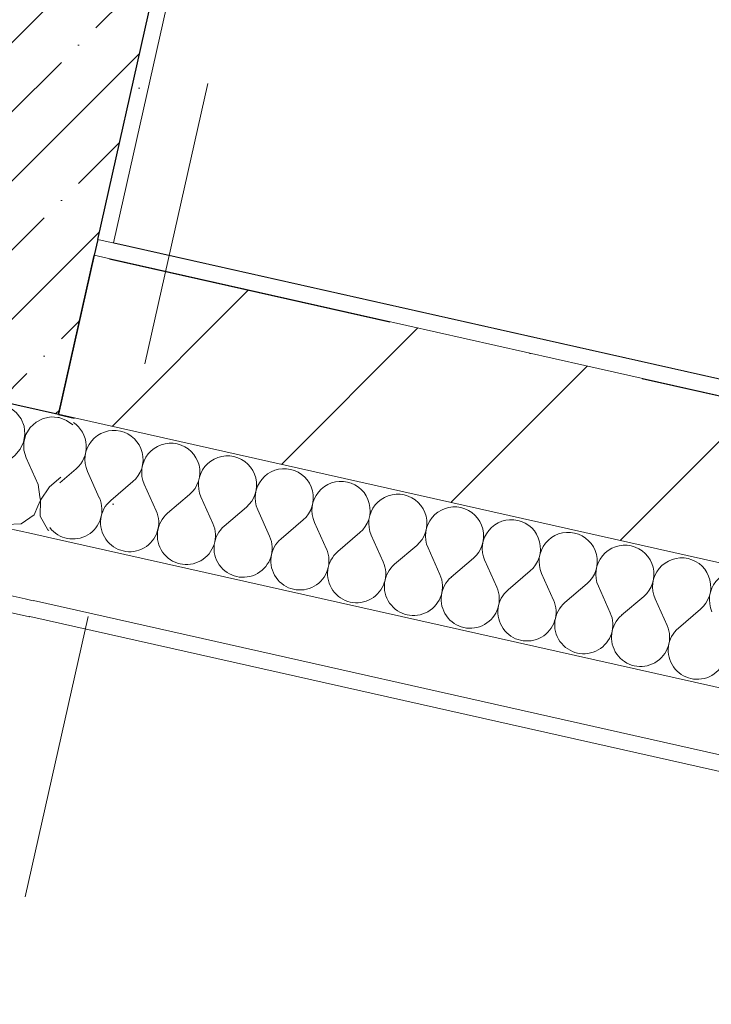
# Model space of a CAD drawing. Header units: millimetres. Extents: x -6990773 to -6682839, y 6117771 to 6220266.
# Tile 123 of 154: x -6918932 to -6918083, y 6127118 to 6128326. Entities that reach past the tile are written whole.
import ezdxf
from ezdxf.enums import TextEntityAlignment as Align

# ---------------------------------------------------------------- set-up
doc = ezdxf.new("R2010")
doc.units = ezdxf.units.MM
doc.header["$MEASUREMENT"] = 0
doc.linetypes.add('Штрихпунктирная', pattern=[670.277762, 352.777767, -176.388884, 0, -141.111112])
for name, color, linetype in [('S - МОП.АР', 7, 'Continuous'), ('АР-Стены_внутренние_пилоны.АР', 7, 'Continuous'), ('АР-Чертеж-Оси_Осевые размеры.АР', 7, 'Continuous'), ('Кровля', 7, 'Continuous')]:
    doc.layers.add(name, color=color, linetype=linetype)
for name, color, linetype, lineweight in [('АР-Стены_внутренние_пилоны.АР_Ном._пера__1', 7, 'Continuous', 30), ('АР-Чертеж-Оси_Осевые размеры.АР_Ном._пера__120', 7, 'Continuous', 0), ('Кровля_Ном._пера__1', 7, 'Continuous', 0)]:
    doc.layers.add(name, color=color, linetype=linetype, lineweight=lineweight)
doc.styles.add('РЎР“Р•РќР•Р\xa0Р\x98Р\xa0_РЎРўР\x98Р›Р¬_4', font='GOTHIC.TTF')
doc.dimstyles.new('СГЕНЕРИР_СТИЛЬ__1', dxfattribs={"dimtxt": 400, "dimasz": 332.5, "dimexe": 0.18, "dimexo": 0.0625, "dimgap": 0, "dimtad": 1, "dimdec": 0, "dimzin": 0, "dimdsep": 46, "dimtxsty": 'РЎР“Р•РќР•Р\xa0Р\x98Р\xa0_РЎРўР\x98Р›Р¬_4', "dimblk": 'ARROWHEAD_6', "dimblk1": 'ARROWHEAD_6', "dimblk2": 'ARROWHEAD_6', "dimcen": 0.09, "dimse1": 1, "dimse2": 1, "dimclrd": 7, "dimclre": 7, "dimclrt": 7, "dimazin": 0, "dimtfac": 1, "dimtdec": 4, "dimtmove": 2, "dimatfit": 3, "dimfxl": 1, "dimtolj": 1, "dimtzin": 0, "dimarcsym": 0})
doc.dimstyles.new('СГЕНЕРИР_СТИЛЬ__2', dxfattribs={"dimtxt": 400, "dimasz": 332.5, "dimexe": 0.18, "dimexo": 0.0625, "dimgap": 0, "dimtad": 1, "dimdec": 0, "dimzin": 0, "dimdsep": 46, "dimtxsty": 'РЎР“Р•РќР•Р\xa0Р\x98Р\xa0_РЎРўР\x98Р›Р¬_4', "dimblk": 'ARROWHEAD_6', "dimblk1": 'ARROWHEAD_6', "dimblk2": 'ARROWHEAD_6', "dimcen": 0.09, "dimse1": 1, "dimse2": 1, "dimclrd": 7, "dimclre": 7, "dimclrt": 7, "dimazin": 0, "dimtfac": 1, "dimtdec": 4, "dimtmove": 0, "dimatfit": 3, "dimfxl": 1, "dimtolj": 1, "dimtzin": 0, "dimarcsym": 0})
pattern_1 = [(45, (-6566190.34, 6562677.8), (-84.852814, 84.852814), []), (45, (-6566232.77, 6562720.22), (-84.852814, 84.852814), [90, -30, 0, -30])]
pattern_2 = [(45, (-6566190.34, 6563027.8), (-111.369318, 111.369318), [0, -105, 0, -157.5]), (110, (-6565840.34, 6563027.8), (148.001588, 53.868173), [0, -77, 0, -133])]
pattern_3 = [(45, (-6566190.34, 6562677.8), (-127.27922, 127.27922), [])]

# ---------------------------------------------------------------- blocks, each defined once
blk = doc.blocks.new('*X71', base_point=(-6566190.3, 6562677.8))
at = {"layer": 'Кровля_Ном._пера__1', "color": 7, "linetype": 'Continuous', "lineweight": 0}
for p, q in [((-7146146.9, 6127837.9), (-7146148.6, 6127838)), ((-7146137.7, 6127834.4), (-7146146.9, 6127837.9)), ((-7146130.2, 6127828.8), (-7146137.7, 6127834.4)), ((-7146158.8, 6127752.7), (-7146144.6, 6127764.8)), ((-7146158.8, 6127752.7), (-7146169.6, 6127736.4)), ((-7146173.1, 6127729), (-7146169.9, 6127736.5)), ((-7146169.9, 6127736.5), (-7146170.5, 6127740.7)), ((-7146169.6, 6127736.4), (-7146170.2, 6127716.9)), ((-7146170.2, 6127716.9), (-7146160.6, 6127700)), ((-7146160.6, 6127700), (-7146159.3, 6127699.3))]:
    blk.add_line(p, q, dxfattribs=at)
blk = doc.blocks.new('*X72', base_point=(-6566190.3, 6562677.8))
at = {"layer": 'Кровля_Ном._пера__1', "color": 7, "linetype": 'Continuous', "lineweight": 0}
for p, q in [((-7146226.5, 6127854.3), (-7146236.1, 6127852.4)), ((-7146216.6, 6127853.5), (-7146226.5, 6127854.3)), ((-7146244.9, 6127848), (-7146247.7, 6127845.4)), ((-7146236.1, 6127852.4), (-7146244.9, 6127848)), ((-7146207.4, 6127850.1), (-7146216.6, 6127853.5)), ((-7146199.5, 6127844.2), (-7146207.4, 6127850.1)), ((-7146193.5, 6127836.4), (-7146199.5, 6127844.2)), ((-7146189.8, 6127827.3), (-7146193.5, 6127836.4)), ((-7146175.2, 6127832.3), (-7146182.4, 6127825.6)), ((-7146166.4, 6127836.8), (-7146175.2, 6127832.3)), ((-7146156.8, 6127838.7), (-7146166.4, 6127836.8)), ((-7146148.6, 6127838), (-7146156.8, 6127838.7)), ((-7146188.8, 6127817.5), (-7146189.8, 6127827.3)), ((-7146182.4, 6127825.6), (-7146187.6, 6127817.2)), ((-7146194.7, 6127798.9), (-7146190.5, 6127807.8)), ((-7146190.5, 6127807.8), (-7146188.8, 6127817.5)), ((-7146187.6, 6127817.2), (-7146190.2, 6127807.7)), ((-7146190.2, 6127807.7), (-7146190.1, 6127797.8)), ((-7146201.3, 6127791.5), (-7146194.7, 6127798.9)), ((-7146190.1, 6127797.8), (-7146187.3, 6127788.4)), ((-7146228, 6127768.7), (-7146201.3, 6127791.5)), ((-7146172.7, 6127755.8), (-7146187.3, 6127788.4)), ((-7146170.5, 6127740.7), (-7146172.7, 6127755.8)), ((-7146177.6, 6127718.6), (-7146173.1, 6127729)), ((-7146193.6, 6127707.4), (-7146177.6, 6127718.6)), ((-7146212, 6127706.4), (-7146193.6, 6127707.4))]:
    blk.add_line(p, q, dxfattribs=at)
blk = doc.blocks.new('Стена_25_6', base_point=(-7146223.4, 6127961.2))
at = {"layer": 'Кровля', "linetype": 'Continuous', "lineweight": 0, "true_color": 0x000000}
h = blk.add_hatch(dxfattribs=at)
h.set_pattern_fill('ЖЕЛЕЗОБЕТОН__PROJECT__0006', color=18, style=0, pattern_type=2)
h.set_pattern_definition(pattern_1)
h.paths.add_polyline_path([(-7146299.1, 6128080.7), (-7146303.3, 6128062), (-7146252.8, 6127865.3), (-7146147.8, 6127841.7), (-7146104, 6128036.9)])
at = {"layer": 'АР-Стены_внутренние_пилоны.АР_Ном._пера__1', "color": 7, "linetype": 'Continuous', "lineweight": 30}
for q in [(-7146104, 6128036.9), (-7146252.8, 6127865.3), (-7146128.3, 6127837.3)]:
    blk.add_line((-7146147.8, 6127841.7), q, dxfattribs=at)
at = {"layer": 'АР-Стены_внутренние_пилоны.АР_Ном._пера__1', "color": 7, "linetype": 'Continuous', "lineweight": 0}
for p, q in [((-7146180.7, 6127695.4), (-7146211, 6127702.2)), ((-7146180.7, 6127695.4), (-7146161.1, 6127691)), ((-7146188.6, 6127615.2), (-7146178.7, 6127612.9))]:
    blk.add_line(p, q, dxfattribs=at)
at = {"layer": 'Кровля_Ном._пера__1', "color": 7, "linetype": 'Continuous', "lineweight": 0}
blk.add_line((-7147174, 6127836.5), (-7146188.6, 6127615.2), dxfattribs=at)
at = {"layer": 'Кровля_Ном._пера__1', "color": 7, "linetype": 'Continuous', "lineweight": 0, "flags": 128}
blk.add_lwpolyline([(-7147178.4, 6127817), (-7146183.1, 6127593.4)], dxfattribs=at)
at = {"layer": 'Кровля', "color": 7, "lineweight": 0}
for name in ['*X72', '*X71']:
    blk.add_blockref(name, (-6566190.3, 6562677.8), dxfattribs=at)
blk = doc.blocks.new('Стена_47_6', base_point=(-7146223.4, 6127961.2))
at = {"layer": 'АР-Стены_внутренние_пилоны.АР', "linetype": 'Continuous', "lineweight": 0, "true_color": 0x000000}
h = blk.add_hatch(dxfattribs=at)
h.set_pattern_fill('ЖЕЛЕЗОБЕТОН__PROJECT__0006', color=18, style=0, pattern_type=2)
h.set_pattern_definition(pattern_1)
h.paths.add_polyline_path([(-7146104, 6128036.9), (-7145852, 6129158.9), (-7146047.1, 6129202.7), (-7146299.1, 6128080.7)])
h = blk.add_hatch(dxfattribs=at)
h.set_pattern_fill('ШТУКАТУРКА__ГИПС_01_0006', color=18, style=0, pattern_type=2)
h.set_pattern_definition(pattern_2)
h.paths.add_polyline_path([(-7146080, 6128052.2), (-7145832.4, 6129154.5), (-7145852, 6129158.9), (-7146099.5, 6128056.6)])
at = {"layer": 'АР-Стены_внутренние_пилоны.АР_Ном._пера__1', "color": 7, "linetype": 'Continuous', "lineweight": 30}
for p, q in [((-7146099.5, 6128056.6), (-7145852, 6129158.9)), ((-7146099.5, 6128056.6), (-7146103.9, 6128037.1)), ((-7146147.8, 6127841.7), (-7146104, 6128036.9)), ((-7146103.9, 6128037.1), (-7146147.7, 6127841.9)), ((-7146147.8, 6127841.7), (-7146128.3, 6127837.3))]:
    blk.add_line(p, q, dxfattribs=at)
at = {"layer": 'АР-Стены_внутренние_пилоны.АР_Ном._пера__1', "color": 7, "linetype": 'Continuous', "lineweight": 0, "flags": 128}
for points in [[(-7146080, 6128052.2), (-7145832.4, 6129154.5)], [(-7146183.1, 6127593.4), (-7146183, 6127593.6)]]:
    blk.add_lwpolyline(points, dxfattribs=at)
blk = doc.blocks.new('*X111', base_point=(-6566190.3, 6562677.8))
at = {"layer": 'Кровля_Ном._пера__1', "color": 7, "linetype": 'Continuous', "lineweight": 0}
for p, q in [((-7146146.1, 6127757.8), (-7146126.1, 6127774.9)), ((-7146097.6, 6127739.2), (-7146112.2, 6127771.7)), ((-7146083.6, 6127736), (-7146056.5, 6127759.2)), ((-7146027.9, 6127723.5), (-7146042.5, 6127756.1)), ((-7146013.9, 6127720.4), (-7145986.8, 6127743.5)), ((-7145958.2, 6127707.8), (-7145972.8, 6127740.4)), ((-7145944.2, 6127704.7), (-7145917.1, 6127727.9)), ((-7145888.5, 6127692.2), (-7145903.1, 6127724.8)), ((-7145874.5, 6127689.1), (-7145847.4, 6127712.2)), ((-7145818.8, 6127676.5), (-7145833.4, 6127709.1)), ((-7145804.9, 6127673.4), (-7145777.7, 6127696.6)), ((-7145749.1, 6127660.9), (-7145763.7, 6127693.5)), ((-7145735.2, 6127657.8), (-7145708, 6127680.9)), ((-7145679.4, 6127645.2), (-7145694.1, 6127677.8)), ((-7145665.5, 6127642.1), (-7145638.3, 6127665.3)), ((-7145609.7, 6127629.6), (-7145624.4, 6127662.2)), ((-7145595.8, 6127626.5), (-7145568.6, 6127649.6)), ((-7145540, 6127613.9), (-7145554.7, 6127646.5)), ((-7145526.1, 6127610.8), (-7145498.9, 6127634)), ((-7145470.3, 6127598.3), (-7145485, 6127630.9)), ((-7145456.4, 6127595.2), (-7145429.2, 6127618.3)), ((-7145400.6, 6127582.6), (-7145415.3, 6127615.2)), ((-7145386.7, 6127579.5), (-7145359.5, 6127602.7))]:
    blk.add_line(p, q, dxfattribs=at)
for centre, start, end in [((-7146149.3, 6127802), 310.4724, 56.3248), ((-7146079.6, 6127786.4), 77.3423, 204.2122), ((-7146079.6, 6127786.4), 310.4724, 77.3423), ((-7146009.9, 6127770.7), 77.3423, 204.2122), ((-7146009.9, 6127770.7), 310.4724, 77.3423), ((-7145940.3, 6127755.1), 77.3423, 204.2122), ((-7145940.3, 6127755.1), 310.4724, 77.3423), ((-7145870.6, 6127739.4), 77.3423, 204.2122), ((-7145870.6, 6127739.4), 310.4724, 77.3423), ((-7145800.9, 6127723.8), 77.3423, 204.2122), ((-7145800.9, 6127723.8), 310.4724, 77.3423), ((-7146130.1, 6127724.5), 217.4504, 24.2122), ((-7146060.4, 6127708.9), 130.4724, 24.2122), ((-7145731.2, 6127708.1), 77.3423, 204.2122), ((-7145731.2, 6127708.1), 310.4724, 77.3423), ((-7145661.5, 6127692.5), 77.3423, 204.2122), ((-7145661.5, 6127692.5), 310.4724, 77.3423), ((-7145990.7, 6127693.2), 130.4724, 24.2122), ((-7145591.8, 6127676.8), 77.3423, 204.2122), ((-7145591.8, 6127676.8), 310.4724, 77.3423), ((-7145921.1, 6127677.5), 130.4724, 24.2122), ((-7145522.1, 6127661.2), 77.3423, 204.2122), ((-7145851.4, 6127661.9), 130.4724, 24.2122), ((-7145522.1, 6127661.2), 310.4724, 77.3423), ((-7145781.7, 6127646.2), 130.4724, 24.2122), ((-7145452.4, 6127645.5), 77.3423, 204.2122), ((-7145452.4, 6127645.5), 310.4724, 77.3423), ((-7145382.7, 6127629.9), 77.3423, 204.2122), ((-7145382.7, 6127629.9), 310.4724, 77.3423), ((-7145712, 6127630.6), 130.4724, 24.2122), ((-7145313, 6127614.2), 77.3423, 204.2122), ((-7145642.3, 6127614.9), 130.4724, 24.2122), ((-7145572.6, 6127599.3), 130.4724, 24.2122), ((-7145502.9, 6127583.6), 130.4724, 24.2122), ((-7145433.2, 6127568), 130.4724, 24.2122), ((-7145363.5, 6127552.3), 130.4724, 24.2122)]:
    blk.add_arc(centre, 35.7, start, end, dxfattribs=at)
blk = doc.blocks.new('Стена_55_6', base_point=(-7146223.4, 6127961.4))
at = {"layer": 'Кровля', "linetype": 'Continuous', "lineweight": 0, "true_color": 0x000000}
h = blk.add_hatch(dxfattribs=at)
h.set_pattern_fill('ШТУКАТУРКА__ГИПС_01_0006', color=18, style=0, pattern_type=2)
h.set_pattern_definition(pattern_2)
h.paths.add_polyline_path([(-7146099.5, 6128056.6), (-7146103.9, 6128037.1), (-7146084.4, 6128032.7), (-7146080, 6128052.2)])
h = blk.add_hatch(dxfattribs=at)
h.set_pattern_fill('ШТУКАТУРКА__ГИПС_01_0006', color=18, style=0, pattern_type=2)
h.set_pattern_definition(pattern_2)
h.paths.add_polyline_path([(-7142977.3, 6127355.4), (-7146080, 6128052.2), (-7146084.4, 6128032.7), (-7142981.6, 6127335.9)])
h = blk.add_hatch(dxfattribs=at)
h.set_pattern_fill('БЛОКИ_БЕТОННЫЕ_ЭФФЕКТИВН_77', color=18, style=0, pattern_type=2)
h.set_pattern_definition(pattern_3)
h.paths.add_polyline_path([(-7146103.9, 6128037.1), (-7146147.7, 6127841.9), (-7146128.2, 6127837.5), (-7146084.4, 6128032.7)])
h = blk.add_hatch(dxfattribs=at)
h.set_pattern_fill('БЛОКИ_БЕТОННЫЕ_ЭФФЕКТИВН_77', color=18, style=0, pattern_type=2)
h.set_pattern_definition(pattern_3)
h.paths.add_polyline_path([(-7142962.1, 6127331.5), (-7146084.4, 6128032.7), (-7146128.2, 6127837.5), (-7143005.9, 6127136.3)])
at = {"layer": 'АР-Стены_внутренние_пилоны.АР_Ном._пера__1', "color": 7, "linetype": 'Continuous', "lineweight": 30}
for p, q in [((-7146099.5, 6128056.6), (-7146103.9, 6128037.1)), ((-7146103.9, 6128037.1), (-7146147.7, 6127841.9))]:
    blk.add_line(p, q, dxfattribs=at)
at = {"layer": 'АР-Стены_внутренние_пилоны.АР_Ном._пера__1', "color": 7, "linetype": 'Continuous', "lineweight": 15}
for p, q in [((-7146084.4, 6128032.7), (-7146103.9, 6128037.1)), ((-7146128.2, 6127837.5), (-7146147.7, 6127841.9))]:
    blk.add_line(p, q, dxfattribs=at)
at = {"layer": 'АР-Стены_внутренние_пилоны.АР_Ном._пера__1', "color": 7, "linetype": 'Continuous', "lineweight": 0}
blk.add_line((-7146147.8, 6127841.7), (-7146128.3, 6127837.3), dxfattribs=at)
at = {"layer": 'Кровля_Ном._пера__1', "color": 7, "linetype": 'Continuous', "lineweight": 15}
for p, q in [((-7142962.1, 6127331.5), (-7146084.4, 6128032.7)), ((-7146128.2, 6127837.5), (-7143005.9, 6127136.3))]:
    blk.add_line(p, q, dxfattribs=at)
at = {"layer": 'Кровля_Ном._пера__1', "color": 7, "linetype": 'Continuous', "lineweight": 0}
for p, q in [((-7146161.1, 6127691.2), (-7141467.7, 6126637.1)), ((-7146178.6, 6127613.1), (-7141338.9, 6126526.2))]:
    blk.add_line(p, q, dxfattribs=at)
at = {"layer": 'Кровля_Ном._пера__1', "color": 7, "linetype": 'Continuous', "lineweight": 0, "flags": 128}
for points in [[(-7142977.3, 6127355.4), (-7146080, 6128052.2)], [(-7146183, 6127593.6), (-7141245.7, 6126484.8)]]:
    blk.add_lwpolyline(points, dxfattribs=at)
at = {"layer": 'Кровля', "color": 7, "lineweight": 0}
blk.add_blockref('*X111', (-6566190.3, 6562677.8), dxfattribs=at)
blk = doc.blocks.new('Стандартный Маркер Сетки[16]_6', base_point=(-7142513.5, 6143613.4))
at = {"layer": 'АР-Чертеж-Оси_Осевые размеры.АР_Ном._пера__120', "color": 7, "linetype": 'Штрихпунктирная', "lineweight": 0}
blk.add_line((-7142732.6, 6142637.7), (-7147294.9, 6122324.5), dxfattribs=at)
at = {"layer": 'АР-Чертеж-Оси_Осевые размеры.АР_Ном._пера__120', "color": 7, "lineweight": 0, "style": 'РЎР“Р•РќР•Р\xa0Р\x98Р\xa0_РЎРўР\x98Р›Р¬_4'}
blk.add_attdef('AC_MarkerText_1', text='', height=350, rotation=347.3417, dxfattribs=at).set_placement((-7147553.6, 6121042), align=Align.TOP_CENTER)
blk = doc.blocks.new('Стандартный Маркер Сетки[29]_6', base_point=(-7142513.5, 6143613.4))
at = {"layer": 'АР-Чертеж-Оси_Осевые размеры.АР_Ном._пера__120', "color": 7, "linetype": 'Штрихпунктирная', "lineweight": 0}
blk.add_line((-7142732.6, 6142637.7), (-7147294.9, 6122324.5), dxfattribs=at)
at = {"layer": 'АР-Чертеж-Оси_Осевые размеры.АР_Ном._пера__120', "color": 7, "lineweight": 0, "style": 'РЎР“Р•РќР•Р\xa0Р\x98Р\xa0_РЎРўР\x98Р›Р¬_4'}
blk.add_attdef('AC_MarkerText_1', text='', height=350, rotation=347.3417, dxfattribs=at).set_placement((-7147553.6, 6121042), align=Align.TOP_CENTER)
blk = doc.blocks.new('ARROWHEAD_6')
at = {"color": 0, "linetype": 'Continuous', "lineweight": 0}
for p, q in [((-0.5, -0.5), (0.5, 0.5)), ((0, 0), (-1, 0))]:
    blk.add_line(p, q, dxfattribs=at)
blk = doc.blocks.new('*D181', base_point=(-6566190.3, 6562677.8))
at = {"layer": 'Defpoints', "color": 0, "linetype": 'Continuous', "transparency": 16777216}
for p in [(-6916635.2, 6132428.1), (-6914619.5, 6132137), (-6918965.9, 6122050.7)]:
    blk.add_point(p, dxfattribs=at)
at = {"layer": 'АР-Чертеж-Оси_Осевые размеры.АР', "color": 7, "linetype": 'Continuous', "lineweight": -2, "transparency": 16777216}
blk.add_line((-6917309.1, 6121678.7), (-6918641.4, 6121977.9), dxfattribs=at)
at = {"layer": 'АР-Чертеж-Оси_Осевые размеры.АР', "color": 7, "linetype": 'Continuous', "lineweight": -2, "transparency": 16777216, "xscale": 332.5, "yscale": 332.5, "zscale": 332.5}
for p, rotation in [((-6918965.9, 6122050.7), 167.3417232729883), ((-6916984.7, 6121605.8), 347.3417232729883)]:
    blk.add_blockref('ARROWHEAD_6', p, dxfattribs=dict(at, rotation=rotation))
at = {"layer": 'АР-Чертеж-Оси_Осевые размеры.АР', "color": 7, "linetype": 'Continuous', "lineweight": 0, "transparency": 16777216, "insert": (-6917916.9, 6122173.9), "char_height": 400, "attachment_point": 5, "rotation": 347.3417, "style": 'РЎР“Р•РќР•Р\xa0Р\x98Р\xa0_РЎРўР\x98Р›Р¬_4'}
blk.add_mtext('\\A1;2030', dxfattribs=at)
blk = doc.blocks.new('*D182', base_point=(-6566190.3, 6562677.8))
at = {"layer": 'Defpoints', "color": 0, "linetype": 'Continuous', "transparency": 16777216}
for p in [(-6916635.2, 6132428.1), (-6919855, 6123111.4), (-6920360.4, 6120860.9)]:
    blk.add_point(p, dxfattribs=at)
at = {"layer": 'АР-Чертеж-Оси_Осевые размеры.АР', "color": 7, "linetype": 'Continuous', "lineweight": -2, "transparency": 16777216}
blk.add_line((-6919106.2, 6122943.2), (-6919530.6, 6123038.5), dxfattribs=at)
at = {"layer": 'АР-Чертеж-Оси_Осевые размеры.АР', "color": 7, "linetype": 'Continuous', "lineweight": -2, "transparency": 16777216, "xscale": 332.5, "yscale": 332.5, "zscale": 332.5}
for p, rotation in [((-6919855, 6123111.4), 167.3417232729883), ((-6918781.8, 6122870.3), 347.3417232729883)]:
    blk.add_blockref('ARROWHEAD_6', p, dxfattribs=dict(at, rotation=rotation))
at = {"layer": 'АР-Чертеж-Оси_Осевые размеры.АР', "color": 7, "linetype": 'Continuous', "lineweight": 0, "transparency": 16777216, "insert": (-6919318.4, 6122990.8), "char_height": 400, "attachment_point": 5, "rotation": 347.3417, "style": 'РЎР“Р•РќР•Р\xa0Р\x98Р\xa0_РЎРўР\x98Р›Р¬_4'}
blk.add_mtext('\\A1;1100', dxfattribs=at)
blk = doc.blocks.new('Стандартный Маркер Сетки[87]_1', base_point=(-6989784.7, 6143970.3))
at = {"layer": 'АР-Чертеж-Оси_Осевые размеры.АР_Ном._пера__120', "color": 7, "linetype": 'Штрихпунктирная', "lineweight": 0}
blk.add_line((-6988809, 6143751.1), (-6909867.8, 6126021.4), dxfattribs=at)
at = {"layer": 'АР-Чертеж-Оси_Осевые размеры.АР_Ном._пера__120', "color": 7, "lineweight": 0, "style": 'РЎР“Р•РќР•Р\xa0Р\x98Р\xa0_РЎРўР\x98Р›Р¬_4'}
for tag, p in [('AC_MarkerText_1_0', (-6990202.6, 6144260.9)), ('AC_MarkerText_1_1', (-6908334.4, 6125873.7))]:
    blk.add_attdef(tag, text='', height=350, rotation=347.3417, dxfattribs=at).set_placement(p, align=Align.TOP_CENTER)
blk = doc.blocks.new('Стандартный Маркер Сетки[92]_1', base_point=(-6989784.7, 6143970.3))
at = {"layer": 'АР-Чертеж-Оси_Осевые размеры.АР_Ном._пера__120', "color": 7, "linetype": 'Штрихпунктирная', "lineweight": 0}
blk.add_line((-6988809, 6143751.1), (-6909867.8, 6126021.4), dxfattribs=at)
at = {"layer": 'АР-Чертеж-Оси_Осевые размеры.АР_Ном._пера__120', "color": 7, "lineweight": 0, "style": 'РЎР“Р•РќР•Р\xa0Р\x98Р\xa0_РЎРўР\x98Р›Р¬_4'}
for tag, p in [('AC_MarkerText_1_0', (-6990202.6, 6144260.9)), ('AC_MarkerText_1_1', (-6908334.4, 6125873.7))]:
    blk.add_attdef(tag, text='', height=350, rotation=347.3417, dxfattribs=at).set_placement(p, align=Align.TOP_CENTER)
blk = doc.blocks.new('Стандартный Маркер Сетки[96]_1', base_point=(-6989784.7, 6143970.3))
at = {"layer": 'АР-Чертеж-Оси_Осевые размеры.АР_Ном._пера__120', "color": 7, "linetype": 'Штрихпунктирная', "lineweight": 0}
blk.add_line((-6988809, 6143751.1), (-6909867.8, 6126021.4), dxfattribs=at)
at = {"layer": 'АР-Чертеж-Оси_Осевые размеры.АР_Ном._пера__120', "color": 7, "lineweight": 0, "style": 'РЎР“Р•РќР•Р\xa0Р\x98Р\xa0_РЎРўР\x98Р›Р¬_4'}
for tag, p in [('AC_MarkerText_1_0', (-6990202.6, 6144260.9)), ('AC_MarkerText_1_1', (-6908334.4, 6125873.7))]:
    blk.add_attdef(tag, text='', height=350, rotation=347.3417, dxfattribs=at).set_placement(p, align=Align.TOP_CENTER)
blk = doc.blocks.new('Стандартный Маркер Сетки[102]_1', base_point=(-6989784.7, 6143970.3))
at = {"layer": 'АР-Чертеж-Оси_Осевые размеры.АР_Ном._пера__120', "color": 7, "linetype": 'Штрихпунктирная', "lineweight": 0}
blk.add_line((-6988809, 6143751.1), (-6909867.8, 6126021.4), dxfattribs=at)
at = {"layer": 'АР-Чертеж-Оси_Осевые размеры.АР_Ном._пера__120', "color": 7, "lineweight": 0, "style": 'РЎР“Р•РќР•Р\xa0Р\x98Р\xa0_РЎРўР\x98Р›Р¬_4'}
for tag, p in [('AC_MarkerText_1_0', (-6990202.6, 6144260.9)), ('AC_MarkerText_1_1', (-6908334.4, 6125873.7))]:
    blk.add_attdef(tag, text='', height=350, rotation=347.3417, dxfattribs=at).set_placement(p, align=Align.TOP_CENTER)

msp = doc.modelspace()

# ---------------------------------------------------------------- linework, layer by layer
at = {"layer": 'S - МОП.АР', "color": 254, "linetype": 'Continuous', "lineweight": 0, "true_color": 0xd1c7d6, "flags": 128}
msp.add_lwpolyline([(-6925959, 6129656.2), (-6919031.5, 6128100.4), (-6918784, 6129202.7), (-6918588.8, 6129158.9), (-6918836.4, 6128056.6), (-6915714.1, 6127355.4), (-6915466.5, 6128457.7), (-6915232.4, 6128405.1), (-6915479.9, 6127302.8), (-6914338.1, 6127046.3), (-6913187.6, 6132169.4), (-6917783.5, 6133200.9), (-6918017.7, 6133253.5), (-6917973.9, 6133448.4), (-6919535.1, 6133799.1), (-6919482.5, 6134033.1), (-6917687.2, 6133630), (-6917730.9, 6133435), (-6913135.1, 6132402.9), (-6910822.4, 6142700.8)], dxfattribs=at)

# ---------------------------------------------------------------- block references
at = {"layer": 'АР-Стены_внутренние_пилоны.АР', "color": 7, "lineweight": 0}
msp.add_blockref('Стена_47_6', (-6918960.3, 6127961.2), dxfattribs=at)
at = {"layer": 'АР-Чертеж-Оси_Осевые размеры.АР', "color": 8, "linetype": 'Continuous', "lineweight": 15}
for name, p in [('Стандартный Маркер Сетки[87]_1', (-6989784.7, 6143970.3)), ('Стандартный Маркер Сетки[92]_1', (-6989784.7, 6143970.3)), ('Стандартный Маркер Сетки[96]_1', (-6989784.7, 6143970.3)), ('Стандартный Маркер Сетки[102]_1', (-6989784.7, 6143970.3)), ('Стандартный Маркер Сетки[16]_6', (-6915250.3, 6143613.4)), ('Стандартный Маркер Сетки[29]_6', (-6915250.3, 6143613.4))]:
    msp.add_blockref(name, p, dxfattribs=at)
at = {"layer": 'Кровля', "color": 7, "lineweight": 0}
for name, p in [('Стена_25_6', (-6918960.3, 6127961.2)), ('Стена_55_6', (-6918960.2, 6127961.4))]:
    msp.add_blockref(name, p, dxfattribs=at)

# ---------------------------------------------------------------- dimensions: what is measured, and where the dimension line sits
at = {"layer": 'АР-Чертеж-Оси_Осевые размеры.АР', "color": 7, "linetype": 'Continuous', "lineweight": 0}
for base, p1, p2, dimstyle, picture, middle in [((-6919855, 6123111.4), (-6916635.2, 6132428.1), (-6920360.4, 6120860.9), 'СГЕНЕРИР_СТИЛЬ__2', '*D182', (-6919318.4, 6122990.8)), ((-6918965.9, 6122050.7), (-6914619.5, 6132137), (-6916635.2, 6132428.1), 'СГЕНЕРИР_СТИЛЬ__1', '*D181', (-6917916.9, 6122173.9))]:
    dim = msp.add_linear_dim(base=base, p1=p1, p2=p2, angle=167.3417, dimstyle=dimstyle, dxfattribs=at)
    dim.commit()
    dim.dimension.update_dxf_attribs({"geometry": picture, "text_midpoint": middle, "dimtype": 160, "text_rotation": 347.3417})

doc.saveas('drawing.dxf')
